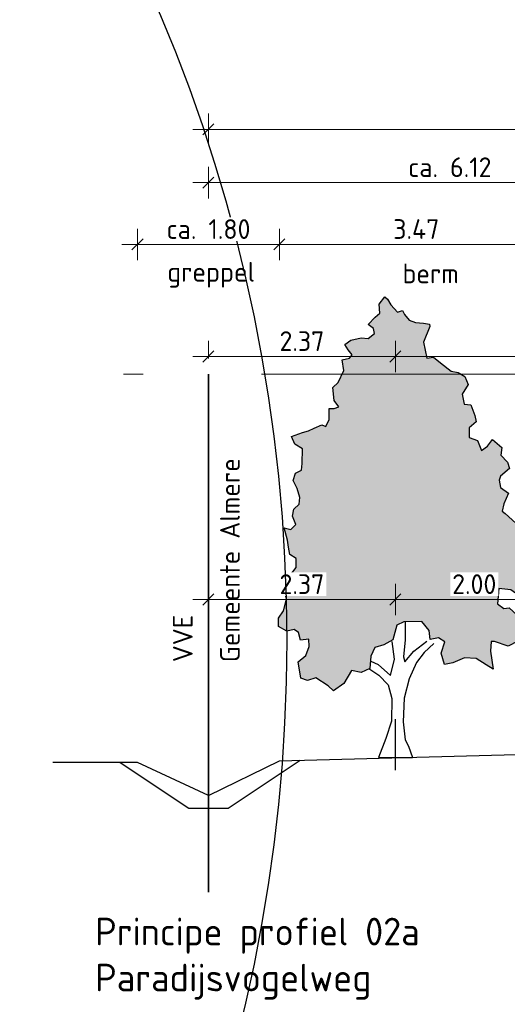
# Model space of a CAD drawing. Header units: metres. Extents: x 149234 to 159511, y 484155 to 486733.
# Tile 26 of 92: x 159076.46 to 159082.65, y 484428.57 to 484441.05. Entities that reach past the tile are written whole.
import ezdxf

# ---------------------------------------------------------------- set-up
doc = ezdxf.new("R2010")
doc.units = ezdxf.units.M
doc.linetypes.add('AL-NAP_LIJN', pattern=[15.25, 12, -1.5, 0.25, -1.5])
doc.layers.get('0').update_dxf_attribs({"lineweight": 25})
doc.layers.get('Defpoints').update_dxf_attribs({"color": 211, "lineweight": 25})
for name, color, linetype, lineweight in [('N-WE-GR-BOOM-1e-A', 90, 'Continuous', 25), ('N-WE-GR-BOOM-1e-SD', 90, 'Continuous', 25), ('N-WE-KG-GRENS_PERCEEL-G', 150, 'KG-PERCEEL', 35), ('N-WE-VH-KANTVERHARDING-G', 7, 'Continuous', 30), ('X-XX-AL-M', 7, 'Continuous', 18), ('X-XX-AL-NAP-G', 7, 'AL-NAP_LIJN', 18), ('X-XX-AL-PROFIEL-B-G', 7, 'Continuous', 25), ('X-XX-AL-T25', 7, 'Continuous', 25), ('X-XX-AL-T35', 7, 'Continuous', 35)]:
    doc.layers.add(name, color=color, linetype=linetype, lineweight=lineweight)
doc.styles.add('NLCS-ISO-M100-T25', font='NLCS-ISO.ttf')
doc.styles.add('NLCS-ISO-M100-T35', font='NLCS-ISO.ttf')
doc.styles.get("Standard").update_dxf_attribs({"font": 'NLCS-ISO.ttf'})
doc.linetypes.add('KG-PERCEEL', pattern='A,5.5,-2,["P",Standard,S=1.8,R=0,X=-0.5,Y=-0.9],-2,5.5,-2,[5,NLCS.shx,S=0.75,R=0,X=0,Y=0],-2', length=19)
doc.dimstyles.new('NLCS-M100-T25-SCHRAP-X_L2_H1', dxfattribs={"dimscale": 0.1, "dimtxt": 2.5, "dimasz": 1.4, "dimexe": 2, "dimexo": 2, "dimgap": 0.7, "dimtad": 1, "dimzin": 0, "dimdsep": 46, "dimtxsty": 'NLCS-ISO-M100-T25', "dimblk": 'OBLIQUE', "dimcen": 0, "dimdle": 2, "dimclrd": 256, "dimclre": 256, "dimclrt": 256, "dimadec": 1, "dimazin": 0, "dimtfac": 1, "dimtofl": 0, "dimtmove": 1, "dimatfit": 0, "dimldrblk": 'OBLIQUE', "dimfxl": 2, "dimfxlon": 1, "dimtfill": 1, "dimtfillclr": 254, "dimtolj": 1, "dimtzin": 0, "dimlwd": 18, "dimlwe": 18, "dimarcsym": 0})

# ---------------------------------------------------------------- blocks, each defined once
blk = doc.blocks.new('_Oblique')
at = {"color": 0, "linetype": 'ByBlock', "lineweight": -2}
blk.add_line((-0.5, -0.5), (0.5, 0.5), dxfattribs=at)
blk = doc.blocks.new('*D113')
at = {"layer": 'Defpoints', "color": 0, "transparency": 16777216}
for p in [(159105.227, 484439.662), (159078.857, 484436.559), (159105.227, 484436.559)]:
    blk.add_point(p, dxfattribs=at)
at = {"layer": 'X-XX-AL-M', "linetype": 'Continuous', "lineweight": 18, "transparency": 16777216}
for p, q in [((159078.857, 484439.462), (159078.857, 484439.862)), ((159105.227, 484439.462), (159105.227, 484439.862)), ((159078.657, 484439.662), (159105.427, 484439.662))]:
    blk.add_line(p, q, dxfattribs=at)
at = {"layer": 'X-XX-AL-M', "lineweight": 18, "transparency": 16777216, "xscale": 0.14, "yscale": 0.14, "zscale": 0.14, "rotation": 180}
blk.add_blockref('_Oblique', (159078.857, 484439.662), dxfattribs=at)
at = {"layer": 'X-XX-AL-M', "lineweight": 18, "transparency": 16777216, "xscale": 0.14, "yscale": 0.14, "zscale": 0.14}
blk.add_blockref('_Oblique', (159105.227, 484439.662), dxfattribs=at)
at = {"layer": 'X-XX-AL-M', "transparency": 16777216, "insert": (159092.042, 484439.857), "char_height": 0.25, "attachment_point": 5, "style": 'NLCS-ISO-M100-T25', "bg_fill": 3, "box_fill_scale": 1.1, "bg_fill_color": 256, "bg_fill_true_color": 13158600, "bg_fill_transparency": 0}
blk.add_mtext('\\A1;var. 26.37 ', dxfattribs=at)
blk = doc.blocks.new('*D117')
at = {"layer": 'Defpoints', "color": 0, "transparency": 16777216}
for p in [(159078.857, 484438.987), (159084.977, 484437.588), (159078.857, 484436.559)]:
    blk.add_point(p, dxfattribs=at)
at = {"layer": 'X-XX-AL-M', "linetype": 'Continuous', "lineweight": 18, "transparency": 16777216}
for p, q in [((159078.857, 484438.787), (159078.857, 484439.187)), ((159084.977, 484438.787), (159084.977, 484439.187)), ((159085.177, 484438.987), (159078.657, 484438.987))]:
    blk.add_line(p, q, dxfattribs=at)
at = {"layer": 'X-XX-AL-M', "lineweight": 18, "transparency": 16777216, "xscale": 0.14, "yscale": 0.14, "zscale": 0.14, "rotation": 180}
blk.add_blockref('_Oblique', (159078.857, 484438.987), dxfattribs=at)
at = {"layer": 'X-XX-AL-M', "lineweight": 18, "transparency": 16777216, "xscale": 0.14, "yscale": 0.14, "zscale": 0.14}
blk.add_blockref('_Oblique', (159084.977, 484438.987), dxfattribs=at)
at = {"layer": 'X-XX-AL-M', "transparency": 16777216, "insert": (159081.917, 484439.182), "char_height": 0.25, "attachment_point": 5, "style": 'NLCS-ISO-M100-T25', "bg_fill": 3, "box_fill_scale": 1.1, "bg_fill_color": 256, "bg_fill_true_color": 13158600, "bg_fill_transparency": 0}
blk.add_mtext('\\A1;ca. 6.12', dxfattribs=at)
blk = doc.blocks.new('*D125')
at = {"layer": 'Defpoints', "color": 0, "transparency": 16777216}
for p in [(159079.757, 484438.203), (159083.227, 484432.179), (159079.757, 484431.659)]:
    blk.add_point(p, dxfattribs=at)
at = {"layer": 'X-XX-AL-M', "linetype": 'Continuous', "lineweight": 18, "transparency": 16777216}
for p, q in [((159079.757, 484438.003), (159079.757, 484438.403)), ((159083.227, 484438.003), (159083.227, 484438.403)), ((159083.427, 484438.203), (159079.557, 484438.203))]:
    blk.add_line(p, q, dxfattribs=at)
at = {"layer": 'X-XX-AL-M', "lineweight": 18, "transparency": 16777216, "xscale": 0.14, "yscale": 0.14, "zscale": 0.14, "rotation": 180}
blk.add_blockref('_Oblique', (159079.757, 484438.203), dxfattribs=at)
at = {"layer": 'X-XX-AL-M', "lineweight": 18, "transparency": 16777216, "xscale": 0.14, "yscale": 0.14, "zscale": 0.14}
blk.add_blockref('_Oblique', (159083.227, 484438.203), dxfattribs=at)
at = {"layer": 'X-XX-AL-M', "transparency": 16777216, "insert": (159081.492, 484438.398), "char_height": 0.25, "attachment_point": 5, "style": 'NLCS-ISO-M100-T25', "bg_fill": 3, "box_fill_scale": 1.1, "bg_fill_color": 256, "bg_fill_true_color": 13158600, "bg_fill_transparency": 0}
blk.add_mtext('\\A1;3.47', dxfattribs=at)
blk = doc.blocks.new('*D126')
at = {"layer": 'Defpoints', "color": 0, "transparency": 16777216}
for p in [(159077.957, 484438.203), (159077.957, 484431.639), (159079.757, 484431.659)]:
    blk.add_point(p, dxfattribs=at)
at = {"layer": 'X-XX-AL-M', "linetype": 'Continuous', "lineweight": 18, "transparency": 16777216}
for p, q in [((159077.957, 484438.003), (159077.957, 484438.403)), ((159079.757, 484438.003), (159079.757, 484438.403)), ((159079.957, 484438.203), (159077.757, 484438.203))]:
    blk.add_line(p, q, dxfattribs=at)
at = {"layer": 'X-XX-AL-M', "lineweight": 18, "transparency": 16777216, "xscale": 0.14, "yscale": 0.14, "zscale": 0.14, "rotation": 180}
blk.add_blockref('_Oblique', (159077.957, 484438.203), dxfattribs=at)
at = {"layer": 'X-XX-AL-M', "lineweight": 18, "transparency": 16777216, "xscale": 0.14, "yscale": 0.14, "zscale": 0.14}
blk.add_blockref('_Oblique', (159079.757, 484438.203), dxfattribs=at)
at = {"layer": 'X-XX-AL-M', "transparency": 16777216, "insert": (159078.857, 484438.398), "char_height": 0.25, "attachment_point": 5, "style": 'NLCS-ISO-M100-T25', "bg_fill": 3, "box_fill_scale": 1.1, "bg_fill_color": 256, "bg_fill_true_color": 13158600, "bg_fill_transparency": 0}
blk.add_mtext('\\A1;ca. 1.80', dxfattribs=at)
blk = doc.blocks.new('SGR-BOOM_S01_V_ZIJ-D')
at = {"layer": 'N-WE-GR-BOOM-1e-A', "transparency": 33554585}
h = blk.add_hatch(color=256, dxfattribs=at)
h.dxf.hatch_style = 1
h.set_gradient(color1=(88, 186, 72), tint=1)
h.paths.add_polyline_path([(-1.056, 11.496), (-0.874, 11.68), (-0.792, 11.622), (-0.684, 11.475), (-0.477, 11.294), (-0.312, 11.337), (-0.253, 11.231), (-0.105, 11.091), (0.102, 11.028), (0.349, 11.012), (0.538, 10.99), (0.556, 10.931), (0.353, 10.535), (0.462, 10.124), (0.668, 10.149), (0.893, 10.004), (1.224, 9.8), (1.454, 9.761), (1.661, 9.663), (1.763, 9.457), (1.582, 9.209), (1.643, 8.962), (1.849, 8.94), (1.975, 8.676), (2.018, 8.511), (1.795, 8.362), (1.797, 8.115), (2.062, 8.035), (2.188, 7.789), (2.376, 7.896), (2.539, 8.062), (2.829, 7.858), (2.807, 7.67), (3.015, 7.489), (3.081, 7.325), (2.794, 7.134), (2.753, 7.034), (2.796, 6.845), (3.044, 6.706), (2.899, 6.434), (2.842, 6.251), (2.942, 6.187), (3.274, 5.943), (3.357, 5.902), (3.523, 5.762), (3.795, 5.599), (4.06, 5.519), (4.086, 5.248), (3.94, 5.082), (3.489, 4.855), (3.45, 4.566), (3.476, 4.254), (3.371, 4.112), (3.122, 4.252), (2.734, 4.29), (2.695, 3.901), (2.902, 3.779), (3.067, 3.798), (3.316, 3.611), (3.482, 3.471), (3.77, 3.556), (3.87, 3.492), (3.772, 3.203), (3.625, 3.184), (3.503, 3.036), (3.339, 2.952), (3.033, 2.826), (2.597, 2.946), (2.497, 2.946), (2.475, 2.698), (2.561, 2.246), (2.337, 2.35), (2.023, 2.512), (1.652, 2.527), (1.282, 2.4), (1.018, 2.357), (0.91, 2.645), (1.031, 2.934), (0.824, 3.038), (0.559, 2.995), (0.534, 3.219), (0.303, 3.447), (-0.274, 3.442), (-0.497, 3.358), (-0.618, 2.986), (-0.906, 2.86), (-1.193, 2.793), (-1.315, 2.568), (-1.354, 2.256), (-1.624, 2.154), (-1.931, 2.21), (-2.175, 1.879), (-2.504, 1.694), (-2.669, 1.816), (-3.066, 2.019), (-3.33, 1.952), (-3.536, 2.015), (-3.622, 2.427), (-3.376, 2.593), (-3.278, 2.818), (-3.279, 3.006), (-3.544, 2.981), (-3.61, 3.169), (-3.752, 3.25), (-3.981, 3.207), (-4.247, 3.328), (-4.249, 3.535), (-4.086, 3.724), (-3.988, 4.013), (-4.048, 4.195), (-4.115, 4.483), (-3.869, 4.633), (-3.682, 4.817), (-3.684, 5.046), (-3.891, 5.145), (-3.933, 5.333), (-3.958, 5.515), (-4.061, 5.826), (-3.854, 5.787), (-3.691, 5.912), (-3.798, 6.117), (-3.758, 6.3), (-3.595, 6.425), (-3.572, 6.59), (-3.657, 6.818), (-3.782, 7.024), (-3.701, 7.207), (-3.519, 7.291), (-3.497, 7.456), (-3.482, 7.827), (-3.73, 7.948), (-3.832, 8.136), (-3.485, 8.239), (-3.297, 8.281), (-3.115, 8.348), (-2.868, 8.432), (-2.745, 8.392), (-2.64, 8.575), (-2.642, 8.846), (-2.477, 8.847), (-2.336, 8.889), (-2.479, 9.053), (-2.523, 9.383), (-2.359, 9.507), (-2.179, 9.815), (-2.222, 10.085), (-1.993, 10.128), (-1.911, 10.212), (-2.036, 10.334), (-2.143, 10.475), (-1.955, 10.582), (-1.626, 10.644), (-1.402, 10.628), (-1.197, 10.753), (-1.239, 10.876), (-1.405, 10.975), (-1.177, 11.165), (-1.036, 11.266)])
at = {"lineweight": 30}
for p, q in [((-0.233, 3.442), (-0.229, 2.989)), ((-0.573, 2.492), (-0.641, 2.945)), ((-0.229, 2.989), (-0.285, 2.553)), ((0.044, 2.703), (0.454, 2.953)), ((0.684, 2.89), (0.374, 2.664)), ((-0.285, 2.553), (-0.243, 2.43)), ((-0.243, 2.43), (0.044, 2.703)), ((0.374, 2.664), (0.128, 2.415)), ((-1.378, 2.256), (-1.064, 2.093)), ((-1.314, 2.445), (-1.09, 2.364)), ((-1.09, 2.364), (-0.693, 2.079)), ((-0.693, 2.079), (-0.573, 2.492)), ((0.128, 2.415), (-0.098, 2.001)), ((-1.064, 2.093), (-0.774, 1.848)), ((-0.098, 2.001), (-0.259, 1.505)), ((-0.774, 1.848), (-0.648, 1.502)), ((-0.648, 1.502), (-0.667, 0.925)), ((-0.259, 1.505), (-0.296, 0.904)), ((-0.667, 0.925), (-0.846, 0.488)), ((-0.296, 0.904), (-0.227, 0.452)), ((-0.846, 0.488), (-1.08, 0)), ((-0.227, 0.452), (-0.126, 0.287)), ((-0.126, 0.287), (0, 0)), ((-1.08, 0), (0, 0))]:
    blk.add_line(p, q, dxfattribs=at)
at = {"lineweight": 30, "flags": 128}
blk.add_lwpolyline([(-1.056, 11.496), (-0.874, 11.68), (-0.792, 11.622), (-0.684, 11.475), (-0.477, 11.294), (-0.312, 11.337), (-0.253, 11.231), (-0.105, 11.091), (0.102, 11.028), (0.349, 11.012), (0.538, 10.99), (0.556, 10.931), (0.353, 10.535), (0.462, 10.124), (0.668, 10.149), (0.893, 10.004), (1.224, 9.8), (1.454, 9.761), (1.661, 9.663), (1.763, 9.457), (1.582, 9.209), (1.643, 8.962), (1.849, 8.94), (1.975, 8.676), (2.018, 8.511), (1.795, 8.362), (1.797, 8.115), (2.062, 8.035), (2.188, 7.789), (2.376, 7.896), (2.539, 8.062), (2.829, 7.858), (2.807, 7.67), (3.015, 7.489), (3.081, 7.325), (2.794, 7.134), (2.753, 7.034), (2.796, 6.845), (3.044, 6.706), (2.899, 6.434), (2.842, 6.251), (2.942, 6.187), (3.274, 5.943), (3.357, 5.902), (3.523, 5.762), (3.795, 5.599), (4.06, 5.519), (4.086, 5.248), (3.94, 5.082), (3.489, 4.855), (3.45, 4.566), (3.476, 4.254), (3.371, 4.112), (3.122, 4.252), (2.734, 4.29), (2.695, 3.901), (2.902, 3.779), (3.067, 3.798), (3.316, 3.611), (3.482, 3.471), (3.77, 3.556), (3.87, 3.492), (3.772, 3.203), (3.625, 3.184), (3.503, 3.036), (3.339, 2.952), (3.033, 2.826), (2.597, 2.946), (2.497, 2.946), (2.475, 2.698), (2.561, 2.246), (2.337, 2.35), (2.023, 2.512), (1.652, 2.527), (1.282, 2.4), (1.018, 2.357), (0.91, 2.645), (1.031, 2.934), (0.824, 3.038), (0.559, 2.995), (0.534, 3.219), (0.303, 3.447), (-0.274, 3.442), (-0.497, 3.358), (-0.618, 2.986), (-0.906, 2.86), (-1.193, 2.793), (-1.315, 2.568), (-1.354, 2.256), (-1.624, 2.154), (-1.931, 2.21), (-2.175, 1.879), (-2.504, 1.694), (-2.669, 1.816), (-3.066, 2.019), (-3.33, 1.952), (-3.536, 2.015), (-3.622, 2.427), (-3.376, 2.593), (-3.278, 2.818), (-3.279, 3.006), (-3.544, 2.981), (-3.61, 3.169), (-3.752, 3.25), (-3.981, 3.207), (-4.247, 3.328), (-4.249, 3.535), (-4.086, 3.724), (-3.988, 4.013), (-4.048, 4.195), (-4.115, 4.483), (-3.869, 4.633), (-3.682, 4.817), (-3.684, 5.046), (-3.891, 5.145), (-3.933, 5.333), (-3.958, 5.515), (-4.061, 5.826), (-3.854, 5.787), (-3.691, 5.912), (-3.798, 6.117), (-3.758, 6.3), (-3.595, 6.425), (-3.572, 6.59), (-3.657, 6.818), (-3.782, 7.024), (-3.701, 7.207), (-3.519, 7.291), (-3.497, 7.456), (-3.482, 7.827), (-3.73, 7.948), (-3.832, 8.136), (-3.485, 8.239), (-3.297, 8.281), (-3.115, 8.348), (-2.868, 8.432), (-2.745, 8.392), (-2.64, 8.575), (-2.642, 8.846), (-2.477, 8.847), (-2.336, 8.889), (-2.479, 9.053), (-2.523, 9.383), (-2.359, 9.507), (-2.179, 9.815), (-2.222, 10.085), (-1.993, 10.128), (-1.911, 10.212), (-2.036, 10.334), (-2.143, 10.475), (-1.955, 10.582), (-1.626, 10.644), (-1.402, 10.628), (-1.197, 10.753), (-1.239, 10.876), (-1.405, 10.975), (-1.177, 11.165), (-1.036, 11.266)], close=True, dxfattribs=at)
at = {"layer": 'Defpoints'}
blk.add_line((-0.54, -0.316), (-0.54, 0.979), dxfattribs=at)
blk = doc.blocks.new('*D410')
at = {"layer": 'Defpoints', "color": 0, "transparency": 16777216}
for p in [(159078.857, 484436.559), (159081.227, 484433.703), (159081.227, 484432.187)]:
    blk.add_point(p, dxfattribs=at)
at = {"layer": 'N-WE-GR-BOOM-1e-SD', "linetype": 'Continuous', "lineweight": 18, "transparency": 16777216}
for p, q in [((159078.857, 484433.903), (159078.857, 484433.503)), ((159081.227, 484433.503), (159081.227, 484433.903)), ((159078.657, 484433.703), (159081.427, 484433.703))]:
    blk.add_line(p, q, dxfattribs=at)
at = {"layer": 'N-WE-GR-BOOM-1e-SD', "lineweight": 18, "transparency": 16777216, "xscale": 0.14, "yscale": 0.14, "zscale": 0.14, "rotation": 180}
blk.add_blockref('_Oblique', (159078.857, 484433.703), dxfattribs=at)
at = {"layer": 'N-WE-GR-BOOM-1e-SD', "lineweight": 18, "transparency": 16777216, "xscale": 0.14, "yscale": 0.14, "zscale": 0.14}
blk.add_blockref('_Oblique', (159081.227, 484433.703), dxfattribs=at)
at = {"layer": 'N-WE-GR-BOOM-1e-SD', "transparency": 16777216, "insert": (159080.042, 484433.898), "char_height": 0.25, "attachment_point": 5, "style": 'NLCS-ISO-M100-T25', "bg_fill": 3, "box_fill_scale": 1.1, "bg_fill_color": 256, "bg_fill_true_color": 13158600, "bg_fill_transparency": 0}
blk.add_mtext('\\A1;2.37', dxfattribs=at)
blk = doc.blocks.new('*D411')
at = {"layer": 'Defpoints', "color": 0, "transparency": 16777216}
for p in [(159083.227, 484438.403), (159083.227, 484433.703), (159081.227, 484432.187)]:
    blk.add_point(p, dxfattribs=at)
at = {"layer": 'N-WE-GR-BOOM-1e-SD', "linetype": 'Continuous', "lineweight": 18, "transparency": 16777216}
for p, q in [((159081.227, 484433.503), (159081.227, 484433.903)), ((159083.227, 484433.903), (159083.227, 484433.503)), ((159081.027, 484433.703), (159083.427, 484433.703))]:
    blk.add_line(p, q, dxfattribs=at)
at = {"layer": 'N-WE-GR-BOOM-1e-SD', "lineweight": 18, "transparency": 16777216, "xscale": 0.14, "yscale": 0.14, "zscale": 0.14, "rotation": 180}
blk.add_blockref('_Oblique', (159081.227, 484433.703), dxfattribs=at)
at = {"layer": 'N-WE-GR-BOOM-1e-SD', "lineweight": 18, "transparency": 16777216, "xscale": 0.14, "yscale": 0.14, "zscale": 0.14}
blk.add_blockref('_Oblique', (159083.227, 484433.703), dxfattribs=at)
at = {"layer": 'N-WE-GR-BOOM-1e-SD', "transparency": 16777216, "insert": (159082.227, 484433.898), "char_height": 0.25, "attachment_point": 5, "style": 'NLCS-ISO-M100-T25', "bg_fill": 3, "box_fill_scale": 1.1, "bg_fill_color": 256, "bg_fill_true_color": 13158600, "bg_fill_transparency": 0}
blk.add_mtext('\\A1;2.00', dxfattribs=at)
blk = doc.blocks.new('*D543')
at = {"layer": 'Defpoints', "color": 0, "transparency": 16777216}
for p in [(159081.227, 484436.783), (159081.227, 484432.187), (159088.527, 484431.517)]:
    blk.add_point(p, dxfattribs=at)
at = {"layer": 'N-WE-GR-BOOM-1e-SD', "linetype": 'Continuous', "lineweight": 18, "transparency": 16777216}
for p, q in [((159081.227, 484436.583), (159081.227, 484436.983)), ((159088.527, 484436.583), (159088.527, 484436.983)), ((159088.727, 484436.783), (159081.027, 484436.783))]:
    blk.add_line(p, q, dxfattribs=at)
at = {"layer": 'N-WE-GR-BOOM-1e-SD', "lineweight": 18, "transparency": 16777216, "xscale": 0.14, "yscale": 0.14, "zscale": 0.14, "rotation": 180}
blk.add_blockref('_Oblique', (159081.227, 484436.783), dxfattribs=at)
at = {"layer": 'N-WE-GR-BOOM-1e-SD', "lineweight": 18, "transparency": 16777216, "xscale": 0.14, "yscale": 0.14, "zscale": 0.14}
blk.add_blockref('_Oblique', (159088.527, 484436.783), dxfattribs=at)
at = {"layer": 'N-WE-GR-BOOM-1e-SD', "transparency": 16777216, "insert": (159084.877, 484436.978), "char_height": 0.25, "attachment_point": 5, "style": 'NLCS-ISO-M100-T25', "bg_fill": 3, "box_fill_scale": 1.1, "bg_fill_color": 256, "bg_fill_true_color": 13158600, "bg_fill_transparency": 0}
blk.add_mtext('\\A1;7.30', dxfattribs=at)
blk = doc.blocks.new('*D544')
at = {"layer": 'Defpoints', "color": 0, "transparency": 16777216}
for p in [(159078.857, 484436.783), (159078.857, 484436.559), (159081.227, 484432.187)]:
    blk.add_point(p, dxfattribs=at)
at = {"layer": 'N-WE-GR-BOOM-1e-SD', "linetype": 'Continuous', "lineweight": 18, "transparency": 16777216}
for p, q in [((159078.857, 484436.759), (159078.857, 484436.983)), ((159081.227, 484436.583), (159081.227, 484436.983)), ((159081.427, 484436.783), (159078.657, 484436.783))]:
    blk.add_line(p, q, dxfattribs=at)
at = {"layer": 'N-WE-GR-BOOM-1e-SD', "lineweight": 18, "transparency": 16777216, "xscale": 0.14, "yscale": 0.14, "zscale": 0.14, "rotation": 180}
blk.add_blockref('_Oblique', (159078.857, 484436.783), dxfattribs=at)
at = {"layer": 'N-WE-GR-BOOM-1e-SD', "lineweight": 18, "transparency": 16777216, "xscale": 0.14, "yscale": 0.14, "zscale": 0.14}
blk.add_blockref('_Oblique', (159081.227, 484436.783), dxfattribs=at)
at = {"layer": 'N-WE-GR-BOOM-1e-SD', "transparency": 16777216, "insert": (159080.042, 484436.978), "char_height": 0.25, "attachment_point": 5, "style": 'NLCS-ISO-M100-T25', "bg_fill": 3, "box_fill_scale": 1.1, "bg_fill_color": 256, "bg_fill_true_color": 13158600, "bg_fill_transparency": 0}
blk.add_mtext('\\A1;2.37', dxfattribs=at)

msp = doc.modelspace()

# ---------------------------------------------------------------- linework, layer by layer
at = {"layer": 'N-WE-KG-GRENS_PERCEEL-G'}
msp.add_line((159078.857, 484436.559), (159078.857, 484429.992), dxfattribs=at)
at = {"layer": 'N-WE-VH-KANTVERHARDING-G', "lineweight": 30, "flags": 128}
msp.add_lwpolyline([(159077.737, 484431.639), (159078.607, 484431.059), (159079.107, 484431.059), (159080.018, 484431.666)], dxfattribs=at)
at = {"layer": 'X-XX-AL-NAP-G'}
msp.add_line((159003.28, 484436.559), (159511.076, 484436.559), dxfattribs=at)
at = {"layer": 'X-XX-AL-PROFIEL-B-G', "flags": 128}
for points in [[(159078.857, 484431.219), (159079.757, 484431.659), (159084.977, 484431.799), (159089.227, 484431.889), (159091.093, 484432.024)], [(159078.857, 484431.219), (159077.957, 484431.639), (159076.885, 484431.639)]]:
    msp.add_lwpolyline(points, dxfattribs=at)

# ---------------------------------------------------------------- block references
at = {"layer": 'N-WE-GR-BOOM-1e-SD', "xscale": 0.4, "yscale": 0.5, "zscale": 0.5}
msp.add_blockref('SGR-BOOM_S01_V_ZIJ-D', (159081.443, 484431.699), dxfattribs=at)

# ---------------------------------------------------------------- texts
at = {"layer": 'X-XX-AL-M', "style": 'NLCS-ISO-M100-T25'}
msp.add_text('greppel', height=0.25, dxfattribs=at).set_placement((159078.335, 484437.731))
at = {"layer": 'X-XX-AL-T25', "style": 'NLCS-ISO-M100-T25'}
msp.add_text('berm', height=0.25, dxfattribs=at).set_placement((159081.317, 484437.711))
at = {"layer": 'X-XX-AL-T25', "color": 240, "true_color": 0xed1f24, "style": 'NLCS-ISO-M100-T25'}
for s, p in [('Gemeente Almere', (159079.254, 484432.909)), ('VVE', (159078.657, 484432.909))]:
    msp.add_text(s, height=0.25, rotation=90, dxfattribs=at).set_placement(p)
at = {"layer": 'X-XX-AL-T35', "insert": (159077.419, 484429.67), "char_height": 0.35, "width": 9.70714, "attachment_point": 1, "style": 'NLCS-ISO-M100-T35'}
msp.add_mtext('Principe profiel 02a\\PParadijsvogelweg', dxfattribs=at)

# ---------------------------------------------------------------- next in the draw order: dimensions: what is measured, and where the dimension line sits
at = {"layer": 'N-WE-GR-BOOM-1e-SD'}
dim = msp.add_linear_dim(base=(159081.227, 484433.703), p1=(159078.857, 484436.559), p2=(159081.227, 484432.187), dimstyle='NLCS-M100-T25-SCHRAP-X_L2_H1', dxfattribs=at)
dim.commit()
dim.dimension.update_dxf_attribs({"geometry": '*D410', "text_midpoint": (159080.042, 484433.898)})

# ---------------------------------------------------------------- next in the draw order: dimensions: what is measured, and where the dimension line sits
dim = msp.add_linear_dim(base=(159083.227, 484433.703), p1=(159081.227, 484432.187), p2=(159083.227, 484438.403), dimstyle='NLCS-M100-T25-SCHRAP-X_L2_H1', dxfattribs=at)
dim.commit()
dim.dimension.update_dxf_attribs({"geometry": '*D411', "text_midpoint": (159082.227, 484433.898)})

# ---------------------------------------------------------------- next in the draw order: dimensions: what is measured, and where the dimension line sits
dim = msp.add_linear_dim(base=(159081.227, 484436.783), p1=(159088.527, 484431.517), p2=(159081.227, 484432.187), dimstyle='NLCS-M100-T25-SCHRAP-X_L2_H1', dxfattribs=at)
dim.commit()
dim.dimension.update_dxf_attribs({"geometry": '*D543', "text_midpoint": (159084.877, 484436.978)})

# ---------------------------------------------------------------- next in the draw order: dimensions: what is measured, and where the dimension line sits
dim = msp.add_linear_dim(base=(159078.857, 484436.783), p1=(159081.227, 484432.187), p2=(159078.857, 484436.559), dimstyle='NLCS-M100-T25-SCHRAP-X_L2_H1', dxfattribs=at)
dim.commit()
dim.dimension.update_dxf_attribs({"geometry": '*D544', "text_midpoint": (159080.042, 484436.978)})

# ---------------------------------------------------------------- next in the draw order: linework, layer by layer
at = {"layer": 'Defpoints'}
msp.add_circle((159059.503, 484433.184), 20.346, dxfattribs=at)

# ---------------------------------------------------------------- next in the draw order: dimensions: what is measured, and where the dimension line sits
at = {"layer": 'X-XX-AL-M'}
dim = msp.add_linear_dim(base=(159105.227, 484439.662), p1=(159078.857, 484436.559), p2=(159105.227, 484436.559), text='var. <> ', dimstyle='NLCS-M100-T25-SCHRAP-X_L2_H1', dxfattribs=at)
dim.commit()
dim.dimension.update_dxf_attribs({"geometry": '*D113', "text_midpoint": (159092.042, 484439.857)})

# ---------------------------------------------------------------- next in the draw order: dimensions: what is measured, and where the dimension line sits
dim = msp.add_linear_dim(base=(159078.857, 484438.987), p1=(159084.977, 484437.588), p2=(159078.857, 484436.559), text='ca. <>', dimstyle='NLCS-M100-T25-SCHRAP-X_L2_H1', dxfattribs=at)
dim.commit()
dim.dimension.update_dxf_attribs({"geometry": '*D117', "text_midpoint": (159081.917, 484439.182)})

# ---------------------------------------------------------------- next in the draw order: dimensions: what is measured, and where the dimension line sits
dim = msp.add_linear_dim(base=(159079.757, 484438.203), p1=(159083.227, 484432.179), p2=(159079.757, 484431.659), dimstyle='NLCS-M100-T25-SCHRAP-X_L2_H1', dxfattribs=at)
dim.commit()
dim.dimension.update_dxf_attribs({"geometry": '*D125', "text_midpoint": (159081.492, 484438.398)})

# ---------------------------------------------------------------- next in the draw order: dimensions: what is measured, and where the dimension line sits
dim = msp.add_linear_dim(base=(159077.957, 484438.203), p1=(159079.757, 484431.659), p2=(159077.957, 484431.639), text='ca. <>', dimstyle='NLCS-M100-T25-SCHRAP-X_L2_H1', dxfattribs=at)
dim.commit()
dim.dimension.update_dxf_attribs({"geometry": '*D126', "text_midpoint": (159078.857, 484438.398)})

doc.saveas('drawing.dxf')
